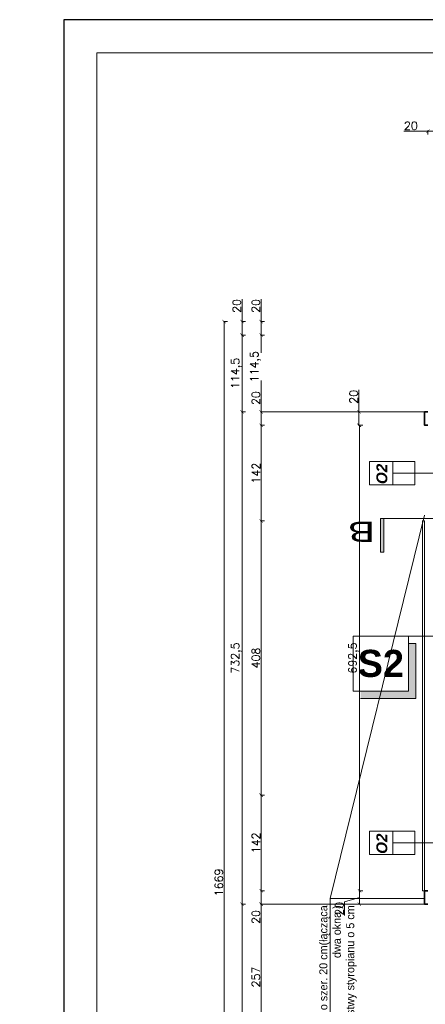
# Model space of a CAD drawing. Header units: millimetres. Extents: x -740 to 33545, y 5178 to 22494.
# Tile 110 of 256: x 8259 to 8863, y 10373 to 11838. Entities that reach past the tile are written whole.
import ezdxf
from ezdxf.lldxf.tags import DXFTag

# ---------------------------------------------------------------- set-up
doc = ezdxf.new("R2010")
doc.units = ezdxf.units.MM
doc.header["$MEASUREMENT"] = 0
doc.layers.get('Defpoints').update_dxf_attribs({"color": 252})
doc.layers.add('a3', color=252, linetype='Continuous', lineweight=30, plot=False)
for name, color, linetype, lineweight in [('A_izolacja', 252, 'Continuous', 9), ('A_opisy', 252, 'Continuous', 15), ('l.przerywana', 252, 'ICAD_ISO03W100', 5), ('l.widokowa', 252, 'Continuous', 15), ('linia opisowa', 252, 'Continuous', 9), ('wymiarowanie', 252, 'Continuous', 9)]:
    doc.layers.add(name, color=color, linetype=linetype, lineweight=lineweight)
doc.layers.add('D-opis', color=252, linetype='Continuous')
doc.layers.add('stolarka', color=252, linetype='Continuous')
doc.styles.add('ARIALL', font='GOTHIC.TTF', dxfattribs={"height": 40})
doc.styles.add('ROMANS', font='romans')
doc.styles.add('styl2', font='simplex.shx')
tags = doc.linetypes.add('DASH', pattern=[15, 10, -5]).pattern_tags.tags
tags[6:7] = [DXFTag(74, 4), DXFTag(75, 0), DXFTag(340, '0'), DXFTag(46, 0.0), DXFTag(50, 0.0), DXFTag(44, 0.0), DXFTag(45, 0.0)]
tags[4:5] = [DXFTag(74, 4), DXFTag(75, 0), DXFTag(340, '0'), DXFTag(46, 0.0), DXFTag(50, 0.0), DXFTag(44, 0.0), DXFTag(45, 0.0)]
tags = doc.linetypes.add('ICAD_ISO03W100', pattern=[30, 12, -18]).pattern_tags.tags
tags[6:7] = [DXFTag(74, 4), DXFTag(75, 0), DXFTag(340, '0'), DXFTag(46, 1.0), DXFTag(50, 0.0), DXFTag(44, 0.0), DXFTag(45, 0.0)]
tags[4:5] = [DXFTag(74, 4), DXFTag(75, 0), DXFTag(340, '0'), DXFTag(46, 1.0), DXFTag(50, 0.0), DXFTag(44, 0.0), DXFTag(45, 0.0)]
doc.dimstyles.new('Skala 1-50', dxfattribs={"dimtxt": 12, "dimasz": 5, "dimexe": 1, "dimexo": 1, "dimgap": 1.5, "dimtad": 1, "dimdec": 1, "dimrnd": 0.5, "dimtxsty": 'styl2', "dimblk": 'ARCHTICK', "dimcen": 5, "dimadec": 0, "dimazin": 0, "dimtfac": 1, "dimtdec": 1, "dimtmove": 1, "dimatfit": 3, "dimldrblk": 'ARCHTICK', "dimfxl": 0, "dimlwd": -1, "dimlwe": -1, "dimarcsym": 0})

# ---------------------------------------------------------------- blocks, each defined once
blk = doc.blocks.new('_ArchTick')
at = {"color": 0, "linetype": 'ByBlock', "const_width": 0.15}
blk.add_lwpolyline([(-0.5, -0.5), (0.5, 0.5)], dxfattribs=at)
blk = doc.blocks.new('*D1895')
at = {"layer": 'Defpoints', "color": 0}
for p in [(8765.1, 10541.8), (8862.2, 10541.8), (8862.2, 10521.8)]:
    blk.add_point(p, dxfattribs=at)
at = {"layer": 'wymiarowanie', "color": 0}
for p, q in [((8770.1, 10541.8), (8764.1, 10541.8)), ((8765.1, 10521.8), (8765.1, 10541.8)), ((8743, 10525.2), (8765.1, 10531.8)), ((8743, 10504.7), (8743, 10525.2)), ((8770.1, 10521.8), (8764.1, 10521.8))]:
    blk.add_line(p, q, dxfattribs=at)
at = {"layer": 'wymiarowanie', "color": 0, "xscale": 5, "yscale": 5, "zscale": 5}
for p, rotation in [((8765.1, 10541.8), 90), ((8765.1, 10521.8), 270)]:
    blk.add_blockref('_ArchTick', p, dxfattribs=dict(at, rotation=rotation))
at = {"layer": 'wymiarowanie', "color": 0, "insert": (8735.2, 10514.9), "char_height": 12, "attachment_point": 5, "rotation": 90, "style": 'styl2'}
blk.add_mtext('20', dxfattribs=at)
blk = doc.blocks.new('*D1896')
at = {"layer": 'Defpoints', "color": 0}
for p in [(8765.1, 11234.3), (8862.2, 11234.3), (8775.1, 10541.8)]:
    blk.add_point(p, dxfattribs=at)
at = {"layer": 'wymiarowanie', "color": 0}
for p, q in [((8770.1, 11234.3), (8764.1, 11234.3)), ((8765.1, 10541.8), (8765.1, 11234.3)), ((8770.1, 10541.8), (8764.1, 10541.8))]:
    blk.add_line(p, q, dxfattribs=at)
at = {"layer": 'wymiarowanie', "color": 0, "xscale": 5, "yscale": 5, "zscale": 5}
for p, rotation in [((8765.1, 11234.3), 90), ((8765.1, 10541.8), 270)]:
    blk.add_blockref('_ArchTick', p, dxfattribs=dict(at, rotation=rotation))
at = {"layer": 'wymiarowanie', "color": 0, "insert": (8756.8, 10888), "char_height": 12, "attachment_point": 5, "rotation": 90, "style": 'styl2'}
blk.add_mtext('692,5', dxfattribs=at)
blk = doc.blocks.new('*D1897')
at = {"layer": 'Defpoints', "color": 0}
for p in [(8764.4, 11254.3), (8862.2, 11254.3), (8862.2, 11234.3)]:
    blk.add_point(p, dxfattribs=at)
at = {"layer": 'wymiarowanie', "color": 0}
for p, q in [((8764.4, 11254.3), (8764.4, 11287)), ((8769.4, 11254.3), (8763.4, 11254.3)), ((8764.4, 11234.3), (8764.4, 11254.3)), ((8769.4, 11234.3), (8763.4, 11234.3))]:
    blk.add_line(p, q, dxfattribs=at)
at = {"layer": 'wymiarowanie', "color": 0, "xscale": 5, "yscale": 5, "zscale": 5}
for p, rotation in [((8764.4, 11254.3), 90), ((8764.4, 11234.3), 270)]:
    blk.add_blockref('_ArchTick', p, dxfattribs=dict(at, rotation=rotation))
at = {"layer": 'wymiarowanie', "color": 0, "insert": (8756.6, 11276.7), "char_height": 12, "attachment_point": 5, "rotation": 90, "style": 'styl2'}
blk.add_mtext('20', dxfattribs=at)
blk = doc.blocks.new('*D2062')
at = {"layer": 'Defpoints', "color": 0}
for p in [(8618.8, 10541.8), (8860.7, 10541.8), (8862.2, 10521.8)]:
    blk.add_point(p, dxfattribs=at)
at = {"layer": 'wymiarowanie', "color": 0}
for p, q in [((8623.8, 10541.8), (8617.8, 10541.8)), ((8618.8, 10521.8), (8618.8, 10541.8)), ((8623.8, 10521.8), (8617.8, 10521.8)), ((8618.8, 10521.8), (8618.8, 10492.5))]:
    blk.add_line(p, q, dxfattribs=at)
at = {"layer": 'wymiarowanie', "color": 0, "xscale": 5, "yscale": 5, "zscale": 5}
for p, rotation in [((8618.8, 10541.8), 90), ((8618.8, 10521.8), 270)]:
    blk.add_blockref('_ArchTick', p, dxfattribs=dict(at, rotation=rotation))
at = {"layer": 'wymiarowanie', "color": 0, "insert": (8611, 10502.7), "char_height": 12, "attachment_point": 5, "rotation": 90, "style": 'styl2'}
blk.add_mtext('20', dxfattribs=at)
blk = doc.blocks.new('*D2064')
at = {"layer": 'Defpoints', "color": 0}
for p in [(8618.8, 10541.8), (8867.2, 10541.8), (8887.2, 10284.8)]:
    blk.add_point(p, dxfattribs=at)
at = {"layer": 'wymiarowanie', "color": 0}
for p, q in [((8623.8, 10541.8), (8617.8, 10541.8)), ((8618.8, 10284.8), (8618.8, 10541.8)), ((8623.8, 10284.8), (8617.8, 10284.8))]:
    blk.add_line(p, q, dxfattribs=at)
at = {"layer": 'wymiarowanie', "color": 0, "xscale": 5, "yscale": 5, "zscale": 5}
for p, rotation in [((8618.8, 10541.8), 90), ((8618.8, 10284.8), 270)]:
    blk.add_blockref('_ArchTick', p, dxfattribs=dict(at, rotation=rotation))
at = {"layer": 'wymiarowanie', "color": 0, "insert": (8611, 10413.3), "char_height": 12, "attachment_point": 5, "rotation": 90, "style": 'styl2'}
blk.add_mtext('257', dxfattribs=at)
blk = doc.blocks.new('*D2065')
at = {"layer": 'Defpoints', "color": 0}
for p in [(8618.8, 10684), (8877.2, 10684), (8867.2, 10541.8)]:
    blk.add_point(p, dxfattribs=at)
at = {"layer": 'wymiarowanie', "color": 0}
for p, q in [((8623.8, 10684), (8617.8, 10684)), ((8618.8, 10541.8), (8618.8, 10684)), ((8623.8, 10541.8), (8617.8, 10541.8))]:
    blk.add_line(p, q, dxfattribs=at)
at = {"layer": 'wymiarowanie', "color": 0, "xscale": 5, "yscale": 5, "zscale": 5}
for p, rotation in [((8618.8, 10684), 90), ((8618.8, 10541.8), 270)]:
    blk.add_blockref('_ArchTick', p, dxfattribs=dict(at, rotation=rotation))
at = {"layer": 'wymiarowanie', "color": 0, "insert": (8611.2, 10612.9), "char_height": 12, "attachment_point": 5, "rotation": 90, "style": 'styl2'}
blk.add_mtext('142', dxfattribs=at)
blk = doc.blocks.new('*D2066')
at = {"layer": 'Defpoints', "color": 0}
for p in [(8618.8, 11254.3), (8867.2, 11254.3), (8877.2, 11234.3)]:
    blk.add_point(p, dxfattribs=at)
at = {"layer": 'wymiarowanie', "color": 0}
for p, q in [((8618.8, 11254.3), (8618.8, 11285.1)), ((8623.8, 11254.3), (8617.8, 11254.3)), ((8618.8, 11234.3), (8618.8, 11254.3)), ((8623.8, 11234.3), (8617.8, 11234.3))]:
    blk.add_line(p, q, dxfattribs=at)
at = {"layer": 'wymiarowanie', "color": 0, "xscale": 5, "yscale": 5, "zscale": 5}
for p, rotation in [((8618.8, 11254.3), 90), ((8618.8, 11234.3), 270)]:
    blk.add_blockref('_ArchTick', p, dxfattribs=dict(at, rotation=rotation))
at = {"layer": 'wymiarowanie', "color": 0, "insert": (8611, 11274.8), "char_height": 12, "attachment_point": 5, "rotation": 90, "style": 'styl2'}
blk.add_mtext('20', dxfattribs=at)
blk = doc.blocks.new('*D2067')
at = {"layer": 'Defpoints', "color": 0}
for p in [(8618.8, 11092), (8873.2, 11092), (8872.5, 10684)]:
    blk.add_point(p, dxfattribs=at)
at = {"layer": 'wymiarowanie', "color": 0}
for p, q in [((8623.8, 11092), (8617.8, 11092)), ((8618.8, 10684), (8618.8, 11092)), ((8623.8, 10684), (8617.8, 10684))]:
    blk.add_line(p, q, dxfattribs=at)
at = {"layer": 'wymiarowanie', "color": 0, "xscale": 5, "yscale": 5, "zscale": 5}
for p, rotation in [((8618.8, 11092), 90), ((8618.8, 10684), 270)]:
    blk.add_blockref('_ArchTick', p, dxfattribs=dict(at, rotation=rotation))
at = {"layer": 'wymiarowanie', "color": 0, "insert": (8611, 10888), "char_height": 12, "attachment_point": 5, "rotation": 90, "style": 'styl2'}
blk.add_mtext('408', dxfattribs=at)
blk = doc.blocks.new('*D2068')
at = {"layer": 'Defpoints', "color": 0}
for p in [(8618.8, 11234.3), (8872.6, 11234.3), (8873.2, 11092)]:
    blk.add_point(p, dxfattribs=at)
at = {"layer": 'wymiarowanie', "color": 0}
for p, q in [((8623.8, 11234.3), (8617.8, 11234.3)), ((8618.8, 11092), (8618.8, 11234.3)), ((8623.8, 11092), (8617.8, 11092))]:
    blk.add_line(p, q, dxfattribs=at)
at = {"layer": 'wymiarowanie', "color": 0, "xscale": 5, "yscale": 5, "zscale": 5}
for p, rotation in [((8618.8, 11234.3), 90), ((8618.8, 11092), 270)]:
    blk.add_blockref('_ArchTick', p, dxfattribs=dict(at, rotation=rotation))
at = {"layer": 'wymiarowanie', "color": 0, "insert": (8611.2, 11163.2), "char_height": 12, "attachment_point": 5, "rotation": 90, "style": 'styl2'}
blk.add_mtext('142', dxfattribs=at)
blk = doc.blocks.new('*D2069')
at = {"layer": 'Defpoints', "color": 0}
for p in [(8618.8, 11368.7), (8887.2, 11368.7), (8867.2, 11254.3)]:
    blk.add_point(p, dxfattribs=at)
at = {"layer": 'wymiarowanie', "color": 0}
for p, q in [((8623.8, 11368.7), (8617.8, 11368.7)), ((8618.8, 11368.7), (8618.8, 11342.3)), ((8618.8, 11254.3), (8618.8, 11300.8)), ((8623.8, 11254.3), (8617.8, 11254.3))]:
    blk.add_line(p, q, dxfattribs=at)
at = {"layer": 'wymiarowanie', "color": 0, "xscale": 5, "yscale": 5, "zscale": 5}
for p, rotation in [((8618.8, 11368.7), 90), ((8618.8, 11254.3), 270)]:
    blk.add_blockref('_ArchTick', p, dxfattribs=dict(at, rotation=rotation))
at = {"layer": 'wymiarowanie', "color": 0, "insert": (8610.5, 11321.6), "char_height": 12, "attachment_point": 5, "rotation": 90, "style": 'styl2'}
blk.add_mtext('114,5', dxfattribs=at)
blk = doc.blocks.new('*D2070')
at = {"layer": 'Defpoints', "color": 0}
for p in [(8618.8, 11388.7), (8890.6, 11388.7), (8887.2, 11368.7)]:
    blk.add_point(p, dxfattribs=at)
at = {"layer": 'wymiarowanie', "color": 0}
for p, q in [((8618.8, 11388.7), (8618.8, 11422.2)), ((8623.8, 11388.7), (8617.8, 11388.7)), ((8618.8, 11368.7), (8618.8, 11388.7)), ((8623.8, 11368.7), (8617.8, 11368.7))]:
    blk.add_line(p, q, dxfattribs=at)
at = {"layer": 'wymiarowanie', "color": 0, "xscale": 5, "yscale": 5, "zscale": 5}
for p, rotation in [((8618.8, 11388.7), 90), ((8618.8, 11368.7), 270)]:
    blk.add_blockref('_ArchTick', p, dxfattribs=dict(at, rotation=rotation))
at = {"layer": 'wymiarowanie', "color": 0, "insert": (8611, 11412), "char_height": 12, "attachment_point": 5, "rotation": 90, "style": 'styl2'}
blk.add_mtext('20', dxfattribs=at)
blk = doc.blocks.new('*D2071')
at = {"layer": 'Defpoints', "color": 0}
for p in [(8623.8, 11368.7), (8590.4, 11254.3), (8618.8, 11254.3)]:
    blk.add_point(p, dxfattribs=at)
at = {"layer": 'wymiarowanie', "color": 0}
for p, q in [((8595.4, 11368.7), (8589.4, 11368.7)), ((8590.4, 11368.7), (8590.4, 11254.3)), ((8595.4, 11254.3), (8589.4, 11254.3))]:
    blk.add_line(p, q, dxfattribs=at)
at = {"layer": 'wymiarowanie', "color": 0, "xscale": 5, "yscale": 5, "zscale": 5}
for p, rotation in [((8590.4, 11368.7), 90), ((8590.4, 11254.3), 270)]:
    blk.add_blockref('_ArchTick', p, dxfattribs=dict(at, rotation=rotation))
at = {"layer": 'wymiarowanie', "color": 0, "insert": (8582.1, 11311.5), "char_height": 12, "attachment_point": 5, "rotation": 90, "style": 'styl2'}
blk.add_mtext('114,5', dxfattribs=at)
blk = doc.blocks.new('*D2072')
at = {"layer": 'Defpoints', "color": 0}
for p in [(8618.8, 11254.3), (8590.4, 10521.8), (8618.8, 10521.8)]:
    blk.add_point(p, dxfattribs=at)
at = {"layer": 'wymiarowanie', "color": 0}
for p, q in [((8595.4, 11254.3), (8589.4, 11254.3)), ((8590.4, 11254.3), (8590.4, 10521.8)), ((8595.4, 10521.8), (8589.4, 10521.8))]:
    blk.add_line(p, q, dxfattribs=at)
at = {"layer": 'wymiarowanie', "color": 0, "xscale": 5, "yscale": 5, "zscale": 5}
for p, rotation in [((8590.4, 11254.3), 90), ((8590.4, 10521.8), 270)]:
    blk.add_blockref('_ArchTick', p, dxfattribs=dict(at, rotation=rotation))
at = {"layer": 'wymiarowanie', "color": 0, "insert": (8582.1, 10888), "char_height": 12, "attachment_point": 5, "rotation": 90, "style": 'styl2'}
blk.add_mtext('732,5', dxfattribs=at)
blk = doc.blocks.new('*D2073')
at = {"layer": 'Defpoints', "color": 0}
for p in [(8618.8, 10521.8), (8590.4, 9739.6), (8623.8, 9739.6)]:
    blk.add_point(p, dxfattribs=at)
at = {"layer": 'wymiarowanie', "color": 0}
for p, q in [((8595.4, 10521.8), (8589.4, 10521.8)), ((8590.4, 10521.8), (8590.4, 9739.6)), ((8595.4, 9739.6), (8589.4, 9739.6))]:
    blk.add_line(p, q, dxfattribs=at)
at = {"layer": 'wymiarowanie', "color": 0, "xscale": 5, "yscale": 5, "zscale": 5}
for p, rotation in [((8590.4, 10521.8), 90), ((8590.4, 9739.6), 270)]:
    blk.add_blockref('_ArchTick', p, dxfattribs=dict(at, rotation=rotation))
at = {"layer": 'wymiarowanie', "color": 0, "insert": (8582.6, 10130.7), "char_height": 12, "attachment_point": 5, "rotation": 90, "style": 'styl2'}
blk.add_mtext('782', dxfattribs=at)
blk = doc.blocks.new('*D2075')
at = {"layer": 'Defpoints', "color": 0}
for p in [(8590.4, 11388.7), (8862.3, 11388.7), (8858.8, 11368.7)]:
    blk.add_point(p, dxfattribs=at)
at = {"layer": 'wymiarowanie', "color": 0}
for p, q in [((8590.4, 11388.7), (8590.4, 11422.2)), ((8595.4, 11388.7), (8589.4, 11388.7)), ((8590.4, 11368.7), (8590.4, 11388.7)), ((8595.4, 11368.7), (8589.4, 11368.7))]:
    blk.add_line(p, q, dxfattribs=at)
at = {"layer": 'wymiarowanie', "color": 0, "xscale": 5, "yscale": 5, "zscale": 5}
for p, rotation in [((8590.4, 11388.7), 90), ((8590.4, 11368.7), 270)]:
    blk.add_blockref('_ArchTick', p, dxfattribs=dict(at, rotation=rotation))
at = {"layer": 'wymiarowanie', "color": 0, "insert": (8582.6, 11412), "char_height": 12, "attachment_point": 5, "rotation": 90, "style": 'styl2'}
blk.add_mtext('20', dxfattribs=at)
blk = doc.blocks.new('*D2076')
at = {"layer": 'Defpoints', "color": 0}
for p in [(8563.7, 11388.7), (8595.4, 11388.7), (8595.4, 9719.6)]:
    blk.add_point(p, dxfattribs=at)
at = {"layer": 'wymiarowanie', "color": 0}
for p, q in [((8568.7, 11388.7), (8562.7, 11388.7)), ((8563.7, 9719.6), (8563.7, 11388.7)), ((8568.7, 9719.6), (8562.7, 9719.6))]:
    blk.add_line(p, q, dxfattribs=at)
at = {"layer": 'wymiarowanie', "color": 0, "xscale": 5, "yscale": 5, "zscale": 5}
for p, rotation in [((8563.7, 11388.7), 90), ((8563.7, 9719.6), 270)]:
    blk.add_blockref('_ArchTick', p, dxfattribs=dict(at, rotation=rotation))
at = {"layer": 'wymiarowanie', "color": 0, "insert": (8555.9, 10554.1), "char_height": 12, "attachment_point": 5, "rotation": 90, "style": 'styl2'}
blk.add_mtext('1669', dxfattribs=at)
blk = doc.blocks.new('*D2077')
at = {"layer": 'Defpoints', "color": 0}
for p in [(8887.2, 11672.2), (8867.2, 11368.7), (8887.2, 11368.7)]:
    blk.add_point(p, dxfattribs=at)
at = {"layer": 'wymiarowanie', "color": 0}
for p, q in [((8867.2, 11672.2), (8831.4, 11672.2)), ((8867.2, 11667.2), (8867.2, 11673.2)), ((8867.2, 11672.2), (8887.2, 11672.2)), ((8887.2, 11667.2), (8887.2, 11673.2))]:
    blk.add_line(p, q, dxfattribs=at)
at = {"layer": 'wymiarowanie', "color": 0, "xscale": 5, "yscale": 5, "zscale": 5, "rotation": 180}
blk.add_blockref('_ArchTick', (8867.2, 11672.2), dxfattribs=at)
at = {"layer": 'wymiarowanie', "color": 0, "xscale": 5, "yscale": 5, "zscale": 5}
blk.add_blockref('_ArchTick', (8887.2, 11672.2), dxfattribs=at)
at = {"layer": 'wymiarowanie', "color": 0, "insert": (8841.7, 11680), "char_height": 12, "attachment_point": 5, "style": 'styl2'}
blk.add_mtext('20', dxfattribs=at)

msp = doc.modelspace()

# ---------------------------------------------------------------- hatches: boundary and pattern name
at = {"layer": 'linia opisowa'}
msp.add_hatch(color=256, dxfattribs=at).paths.add_polyline_path([(8848.92, 10909.77), (8838, 10909.77), (8838, 10838.76), (8766.99, 10838.76), (8766.99, 10827.84), (8848.92, 10827.84)])
at = {"layer": 'stolarka', "lineweight": 9}
msp.add_hatch(color=256, dxfattribs=at).paths.add_polyline_path([(8796.61, 11095.63), (8796.61, 11045.63), (8801.61, 11045.63), (8801.61, 11095.63)])

# ---------------------------------------------------------------- linework, layer by layer
at = {"layer": 'a3'}
msp.add_lwpolyline([(13075.31, 8867.94), (13075.31, 11837.94), (8325.31, 11837.94), (8325.31, 8867.94), (13075.31, 8867.94)], dxfattribs=at)
at = {"layer": 'A_izolacja', "lineweight": 35}
for points in [[(8867.19, 11254.3), (8865.19, 11254.3), (8862.19, 11254.3), (8862.19, 11234.3), (8867.19, 11234.3)], [(8867.19, 10541.8), (8865.19, 10541.8), (8862.19, 10541.8), (8862.19, 10521.8), (8867.19, 10521.8)]]:
    msp.add_lwpolyline(points, dxfattribs=at)
at = {"layer": 'A_opisy'}
for p, q in [((8820.45, 11163.17), (8953.92, 11163.17)), ((8820.45, 10612.92), (8953.92, 10612.92))]:
    msp.add_line(p, q, dxfattribs=at)
at = {"layer": 'A_opisy', "ltscale": 0.3}
for points in [[(8779.91, 11145.65), (8814.97, 11145.65), (8814.97, 11180.7), (8779.91, 11180.7)], [(8814.97, 11180.7), (8847.84, 11180.7), (8847.84, 11163.17), (8814.97, 11163.17)], [(8814.97, 11163.17), (8847.84, 11163.17), (8847.84, 11145.65), (8814.97, 11145.65)], [(8779.91, 10595.39), (8814.97, 10595.39), (8814.97, 10630.45), (8779.91, 10630.45)], [(8814.97, 10630.45), (8847.84, 10630.45), (8847.84, 10612.92), (8814.97, 10612.92)], [(8814.97, 10612.92), (8847.84, 10612.92), (8847.84, 10595.39), (8814.97, 10595.39)]]:
    msp.add_lwpolyline(points, close=True, dxfattribs=at)
at = {"layer": 'D-opis', "linetype": 'DASH', "lineweight": 0, "ltscale": 2.5, "const_width": 1}
msp.add_lwpolyline([(10251.78, 11095.63), (8796.61, 11095.63)], dxfattribs=at)
at = {"layer": 'l.przerywana', "ltscale": 0.3}
msp.add_line((8862.19, 11092.25), (8862.19, 10541.8), dxfattribs=at)
at = {"layer": 'l.widokowa'}
msp.add_lwpolyline([(8862.19, 11092.25), (8859.19, 11092.25), (8859.19, 10541.8), (8862.19, 10541.8)], dxfattribs=at)
at = {"layer": 'linia opisowa'}
for points in [[(8756.06, 10838.76), (8838, 10838.76), (8838, 10920.7), (8756.06, 10920.7), (8756.06, 10838.76)], [(8932.19, 10920.7), (8783.38, 10920.7)], [(8766.99, 10827.84), (8848.92, 10827.84), (8848.92, 10909.77), (8838, 10909.77)]]:
    msp.add_lwpolyline(points, dxfattribs=at)
at = {"layer": 'stolarka', "lineweight": 9}
for points in [[(8896.61, 11095.63), (8796.61, 11095.63)], [(8796.61, 11095.63), (8796.61, 11045.63), (8801.61, 11045.63), (8801.61, 11095.63), (8796.61, 11095.63)]]:
    msp.add_lwpolyline(points, dxfattribs=at)
at = {"layer": 'wymiarowanie', "linetype": 'ICAD_ISO03W100', "ltscale": 0.2}
for p, q in [((8618.8, 11254.3), (8862.19, 11254.3)), ((8623.8, 10521.8), (8862.19, 10521.8))]:
    msp.add_line(p, q, dxfattribs=at)
at = {"layer": 'wymiarowanie'}
for p, q in [((8721.78, 10529.93), (8862.19, 11100.39)), ((8721.78, 10529.93), (8721.78, 10177.74)), ((8862.19, 10529.93), (8721.78, 10529.93))]:
    msp.add_line(p, q, dxfattribs=at)
msp.add_lwpolyline([(13026.2, 8917.05), (13026.2, 11788.83), (8374.42, 11788.83), (8374.42, 8917.05)], close=True, dxfattribs=at)

# ---------------------------------------------------------------- texts
at = {"layer": 'A_opisy', "ltscale": 0.3, "char_height": 16.2, "width": 109.7533, "attachment_point": 9, "rotation": 90, "style": 'ARIALL'}
for insert in [(8806.83, 11177.04), (8806.83, 10626.78)]:
    msp.add_mtext('{\\fArial|b1|i1|c238|p34;O2}', dxfattribs=dict(at, insert=insert))
at = {"layer": 'linia opisowa', "insert": (8797.03, 10879.73), "char_height": 40.3278, "width": 2301.0392, "attachment_point": 5, "rotation": 359.89307}
msp.add_mtext('{\\fArial|b1|i0|c238|p34;S2}', dxfattribs=at)
at = {"layer": 'wymiarowanie', "insert": (8788.19, 11060.91), "char_height": 30, "width": 87.1863, "attachment_point": 1, "rotation": 180}
msp.add_mtext('{\\fCentury Gothic|b0|i0|c238|p0;\\W1.5;B}', dxfattribs=at)
at = {"layer": 'wymiarowanie', "char_height": 12, "width": 621.5287, "attachment_point": 1}
for s, insert in [('\\pi621.52874;{\\fCentury Gothic|b0|i0|c238|p34;}\\P{\\fCentury Gothic|b0|i0|c238|p34;Daszek szklany systemowy o wym. 200 x 120 cm wykonany ze szkła }{\\fCentury Gothic|b0|i0|c238|p34;bezpiecznego 6.6.3 ESG/VSG}\\P{\\fCentury Gothic|b0|i0|c238|p34;mocowany na wspornikach w konstrukcji stalowej }\\P{\\fCentury Gothic|b0|i0|c238|p34;ocynkowancy i malowanych proszkowo w kolorze RAL 7016}', (2065.54, 10895.53)), ('\\pi202.60874;{\\fCentury Gothic|b0|i0|c238|p34;Pokrycie dachowe projektowana blachodachówka}\\P\\pi470.78474;{\\fCentury Gothic|b0|i0|c238|p34;w kolorze RAL 7016}', (5416.61, 10685.24)), ('\\pi279.30074;{\\fCentury Gothic|b0|i0|c238|p34;Obróbki blacharskie, parapety zewnętrzne}\\P\\pi223.76474;{\\fCentury Gothic|b0|i0|c238|p34; z blachy stalowej powlekanej w kolorze RAL 7016}', (5416.61, 10594.58)), ('\\pi75.04874;{\\fCentury Gothic|b0|i0|c238|p34;Gzyms okapowy: warstwa tynkarska - wyprawa dekoracyjna z tynku }\\pi74.52074;{\\fCentury Gothic|b0|i0|c238|p34;silikonowego o strukturze baranka o uziarnieniu 1,5 lub 2mm; kolor wg }\\pi75.55274;{\\fCentury Gothic|b0|i0|c238|p34;NCS:S4000-N}\\P\\pi304.86074;{\\fCentury Gothic|b0|i0|c238|p34;grubość styropianu 20 cm+5 cm + 5 cm}\\P\\pi621.52874;{\\fCentury Gothic|b0|i0|c238|p34; }', (5416.61, 10500.81))]:
    msp.add_mtext(s, dxfattribs=dict(at, insert=insert))
at = {"layer": 'wymiarowanie', "linetype": 'Continuous', "insert": (8705.43, 10520.03), "char_height": 12, "width": 327.6277, "attachment_point": 3, "rotation": 90, "style": 'ROMANS'}
msp.add_mtext('{\\fCentury Gothic|b0|i0|c238|p0;Opaska wokół okien o szer. 20 }{\\fCentury Gothic|b0|i0|c238|p0;cm(łącząca dwa okna )}\\P{\\fCentury Gothic|b0|i0|c238|p0;Pogrubienie warstwy styropianu o 5 cm }', dxfattribs=at)

# ---------------------------------------------------------------- dimensions: what is measured, and where the dimension line sits
at = {"layer": 'wymiarowanie'}
dim = msp.add_linear_dim(base=(8887.19, 11672.24), p1=(8867.19, 11368.7), p2=(8887.19, 11368.7), dimstyle='Skala 1-50', dxfattribs=at)
dim.commit()
dim.dimension.update_dxf_attribs({"geometry": '*D2077', "text_midpoint": (8841.69, 11672.77), "dimtype": 160})
for base, p1, p2, picture, middle in [((8590.44, 11388.7), (8858.82, 11368.7), (8862.26, 11388.7), '*D2075', (8593.16, 11411.97)), ((8618.8, 11388.7), (8887.19, 11368.7), (8890.63, 11388.7), '*D2070', (8621.53, 11411.97)), ((8618.8, 11368.7), (8867.19, 11254.3), (8887.19, 11368.7), '*D2069', (8618.8, 11321.57)), ((8618.8, 11254.3), (8877.19, 11234.3), (8867.19, 11254.3), '*D2066', (8618.8, 11274.84)), ((8764.42, 11254.3), (8862.19, 11234.3), (8862.19, 11254.3), '*D1897', (8764.42, 11276.72)), ((8618.8, 10541.8), (8862.19, 10521.8), (8860.69, 10541.8), '*D2062', (8618.8, 10502.7))]:
    dim = msp.add_linear_dim(base=base, p1=p1, p2=p2, angle=90, dimstyle='Skala 1-50', dxfattribs=at)
    dim.commit()
    dim.dimension.update_dxf_attribs({"geometry": picture, "text_midpoint": middle, "dimtype": 160})
for base, p1, p2, picture, middle in [((8563.67, 11388.7), (8595.44, 9719.58), (8595.44, 11388.7), '*D2076', (8555.87, 10554.14)), ((8590.44, 11254.3), (8623.8, 11368.7), (8618.8, 11254.3), '*D2071', (8582.09, 11311.5)), ((8590.44, 10521.8), (8618.8, 11254.3), (8618.8, 10521.8), '*D2072', (8582.09, 10888.05)), ((8618.8028, 11234.2962), (8873.2284, 11092.0496), (8872.6313, 11234.2962), '*D2068', (8611.1528, 11163.1729)), ((8765.14, 11234.3), (8775.14, 10541.8), (8862.19, 11234.3), '*D1896', (8756.79, 10888.05)), ((8618.8, 11092.05), (8872.54, 10684.04), (8873.23, 11092.05), '*D2067', (8611, 10888.05)), ((8618.8, 10684.04), (8867.19, 10541.8), (8877.19, 10684.04), '*D2065', (8611.15, 10612.92)), ((8618.8, 10541.8), (8887.19, 10284.84), (8867.19, 10541.8), '*D2064', (8611, 10413.32)), ((8765.14, 10541.8), (8862.19, 10521.8), (8862.19, 10541.8), '*D1895', (8735.19, 10523.65)), ((8590.44, 9739.58), (8618.8, 10521.8), (8623.8, 9739.58), '*D2073', (8582.64, 10130.69))]:
    dim = msp.add_linear_dim(base=base, p1=p1, p2=p2, angle=90, dimstyle='Skala 1-50', dxfattribs=at)
    dim.commit()
    dim.dimension.update_dxf_attribs({"geometry": picture, "text_midpoint": middle})

doc.saveas('drawing.dxf')
